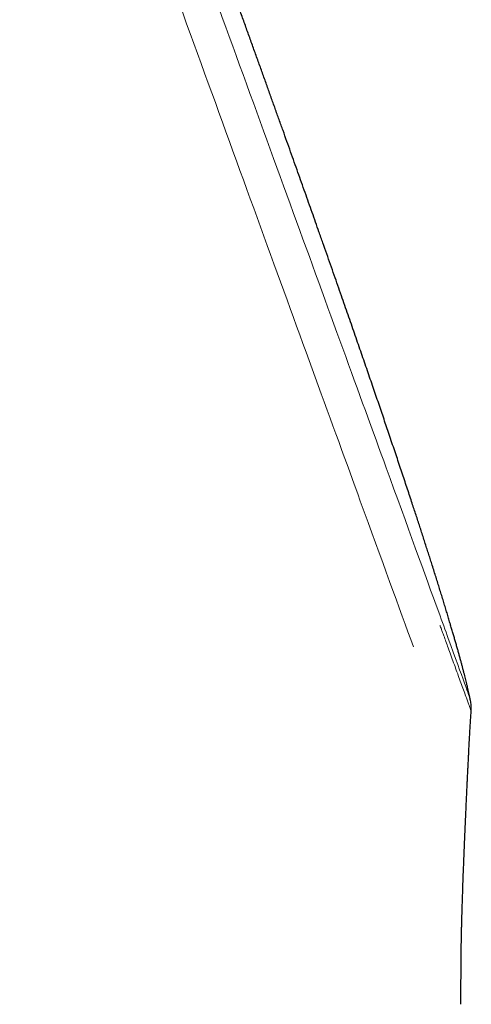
# Model space of a CAD drawing. Header units: millimetres. Extents: x 8 to 450, y 12 to 574.
# Tile 135 of 256: x 62 to 86, y 471 to 524. Entities that reach past the tile are written whole.
import ezdxf

# ---------------------------------------------------------------- set-up
doc = ezdxf.new("R2010")
doc.units = ezdxf.units.MM

msp = doc.modelspace()

# ---------------------------------------------------------------- linework, layer by layer
at = {"color": 252, "linetype": 'Continuous', "lineweight": 0}
for points, knots in [([(52.56, 573.798), (52.56, 573.798), (53.401, 571.486), (56.995, 561.612), (62.373, 546.835), (68.718, 529.404), (75.062, 511.973), (80.03, 498.324), (82.272, 492.164), (83.03, 490.082)], [3.141593, 3.141593, 3.141593, 3.141593, 3.534292, 3.926991, 4.31969, 4.712389, 5.105088, 5.497787, 5.800526, 5.800526, 5.800526, 5.800526]), ([(84.411, 491.964), (83.671, 493.998), (81.491, 499.987), (76.656, 513.27), (72.58, 524.469), (70.542, 530.068)], [4.712389, 4.712389, 4.712389, 4.712389, 5.025835, 5.418534, 5.811233, 5.811233, 5.811233, 5.811233]), ([(86.114, 487.285), (86.114, 487.285), (85.626, 488.624), (84.598, 491.449), (84.411, 491.963)], [5.8112328, 5.8112328, 5.8112328, 5.8112328, 6.2039318, 6.2831853, 6.2831853, 6.2831853, 6.2831853]), ([(84.48, 491.251), (84.48, 491.251), (84.481, 491.247), (84.487, 491.232), (84.505, 491.182), (84.545, 491.074), (84.61, 490.895), (84.699, 490.652), (84.808, 490.353), (84.935, 490.002), (85.078, 489.611), (85.225, 489.206), (85.374, 488.799), (85.519, 488.4), (85.662, 488.007), (85.798, 487.633), (85.91, 487.325), (85.999, 487.08), (86.068, 486.89), (86.129, 486.722), (86.158, 486.644), (86.169, 486.613), (86.172, 486.605), (86.174, 486.599), (86.176, 486.594), (86.177, 486.591), (86.178, 486.589), (86.178, 486.588), (86.178, 486.588), (86.178, 486.588)], [0, 0, 0, 0, 0.000163, 0.001374, 0.004674, 0.017053, 0.037136, 0.064923, 0.100413, 0.143606, 0.194502, 0.253102, 0.312153, 0.377391, 0.448817, 0.52643, 0.610229, 0.675614, 0.744324, 0.816357, 0.916524, 0.92813, 0.939809, 0.95156, 0.963385, 0.975282, 0.987253, 0.999296, 1, 1, 1, 1])]:
    msp.add_open_spline(points, degree=3, knots=knots, dxfattribs=at)
at = {"color": 7, "linetype": 'Continuous', "lineweight": 30}
for points, knots in [([(86.114, 487.285), (86.113, 487.288), (86.103, 487.336), (86.082, 487.434), (86.05, 487.58), (86.015, 487.734), (85.977, 487.897), (85.939, 488.056), (85.901, 488.21), (85.865, 488.358), (85.826, 488.512), (85.785, 488.672), (85.741, 488.839), (85.696, 489.012), (85.647, 489.192), (85.597, 489.379), (85.544, 489.573), (85.488, 489.774), (85.43, 489.982), (85.37, 490.194), (85.308, 490.409), (85.246, 490.626), (85.18, 490.851), (85.113, 491.083), (85.04, 491.328), (84.964, 491.585), (84.883, 491.856), (84.798, 492.135), (84.711, 492.423), (84.62, 492.721), (84.527, 493.021), (84.433, 493.324), (84.338, 493.631), (84.239, 493.945), (84.137, 494.269), (84.038, 494.582), (83.942, 494.884), (83.849, 495.174), (83.754, 495.47), (83.657, 495.773), (83.557, 496.083), (83.457, 496.393), (83.356, 496.703), (83.254, 497.013), (83.151, 497.329), (83.045, 497.652), (82.931, 497.998), (82.809, 498.368), (82.678, 498.764), (82.543, 499.168), (82.406, 499.581), (82.266, 500), (82.123, 500.426), (81.978, 500.857), (81.829, 501.297), (81.683, 501.73), (81.539, 502.154), (81.398, 502.57), (81.254, 502.992), (81.107, 503.423), (80.958, 503.86), (80.805, 504.305), (80.65, 504.758), (80.492, 505.218), (80.331, 505.685), (80.166, 506.161), (79.999, 506.644), (79.829, 507.135), (79.656, 507.634), (79.479, 508.141), (79.3, 508.656), (79.114, 509.187), (78.923, 509.736), (78.724, 510.301), (78.523, 510.876), (78.317, 511.46), (78.108, 512.054), (77.906, 512.627), (77.712, 513.179), (77.524, 513.708), (77.334, 514.245), (77.141, 514.789), (76.947, 515.337), (76.751, 515.888), (76.553, 516.443), (76.353, 517.005), (76.149, 517.578), (75.94, 518.162), (75.728, 518.758), (75.512, 519.361), (75.293, 519.971), (75.072, 520.589), (74.847, 521.214), (74.62, 521.847), (74.389, 522.488), (74.155, 523.136), (73.919, 523.793), (73.679, 524.457), (73.436, 525.129), (73.19, 525.809), (72.948, 526.477), (72.711, 527.134), (72.477, 527.778), (72.241, 528.43), (72.001, 529.088), (71.76, 529.753), (71.598, 530.198), (71.516, 530.422)], [0, 0, 0, 0, 0.000175, 0.003269, 0.006548, 0.010022, 0.013697, 0.017582, 0.020787, 0.024129, 0.027613, 0.031242, 0.03502, 0.038951, 0.043039, 0.047287, 0.051699, 0.056279, 0.061031, 0.065958, 0.070767, 0.075738, 0.080875, 0.086181, 0.091658, 0.097659, 0.10386, 0.110265, 0.116878, 0.123703, 0.130744, 0.137582, 0.144619, 0.151857, 0.159299, 0.166949, 0.173484, 0.180167, 0.187001, 0.193986, 0.201124, 0.208418, 0.215438, 0.2226, 0.229905, 0.237354, 0.244948, 0.2539, 0.26305, 0.272401, 0.281955, 0.291715, 0.301503, 0.311494, 0.32169, 0.332093, 0.341558, 0.351193, 0.360997, 0.370973, 0.381123, 0.391447, 0.401948, 0.412627, 0.423485, 0.434525, 0.445748, 0.457155, 0.468748, 0.480528, 0.492498, 0.504658, 0.517604, 0.530762, 0.544136, 0.557725, 0.571533, 0.585561, 0.597735, 0.610072, 0.622574, 0.635241, 0.648075, 0.660844, 0.673776, 0.686872, 0.700133, 0.713837, 0.727714, 0.741768, 0.755997, 0.770405, 0.784992, 0.799758, 0.814706, 0.829836, 0.84515, 0.860648, 0.876332, 0.892203, 0.908262, 0.923149, 0.938196, 0.953404, 0.968773, 0.984305, 1, 1, 1, 1]), ([(86.177, 486.588), (86.179, 486.616), (86.184, 486.684), (86.183, 486.791), (86.176, 486.912), (86.161, 487.034), (86.14, 487.159), (86.122, 487.244), (86.113, 487.286)], [0, 0, 0, 0, 0.120092, 0.287143, 0.45857, 0.634001, 0.813874, 1, 1, 1, 1]), ([(85.692, 475.988), (85.693, 476.042), (85.699, 476.239), (85.71, 476.577), (85.724, 476.997), (85.738, 477.408), (85.753, 477.809), (85.768, 478.2), (85.783, 478.582), (85.798, 478.954), (85.813, 479.314), (85.827, 479.664), (85.842, 480.002), (85.856, 480.331), (85.87, 480.653), (85.885, 480.968), (85.898, 481.276), (85.912, 481.575), (85.926, 481.865), (85.939, 482.145), (85.951, 482.414), (85.964, 482.673), (85.976, 482.923), (85.988, 483.166), (85.999, 483.403), (86.011, 483.632), (86.022, 483.853), (86.032, 484.065), (86.042, 484.269), (86.052, 484.464), (86.062, 484.648), (86.071, 484.82), (86.08, 484.981), (86.088, 485.135), (86.096, 485.282), (86.104, 485.42), (86.112, 485.559), (86.12, 485.7), (86.129, 485.844), (86.138, 485.986), (86.151, 486.191), (86.164, 486.392), (86.175, 486.545), (86.178, 486.588)], [0, 0, 0, 0, 0.0153, 0.055844, 0.095472, 0.134187, 0.171991, 0.208889, 0.244886, 0.279986, 0.314196, 0.346933, 0.378822, 0.40987, 0.440082, 0.46999, 0.499042, 0.527241, 0.554593, 0.581101, 0.60632, 0.630734, 0.654348, 0.677167, 0.699636, 0.721286, 0.742122, 0.762147, 0.781367, 0.799786, 0.817407, 0.833328, 0.848542, 0.863052, 0.876862, 0.889976, 0.902398, 0.916208, 0.929736, 0.943159, 0.956481, 0.987806, 1, 1, 1, 1]), ([(85.621, 470.641), (85.621, 470.718), (85.621, 470.867), (85.621, 471.086), (85.621, 471.296), (85.621, 471.496), (85.622, 471.687), (85.622, 471.868), (85.623, 472.035), (85.623, 472.189), (85.624, 472.33), (85.625, 472.463), (85.625, 472.588), (85.626, 472.705), (85.627, 472.813), (85.628, 472.912), (85.628, 473.003), (85.629, 473.086), (85.63, 473.162), (85.631, 473.23), (85.631, 473.291), (85.632, 473.344), (85.632, 473.389), (85.633, 473.426), (85.633, 473.457), (85.633, 473.479), (85.634, 473.494), (85.634, 473.506), (85.634, 473.519), (85.634, 473.538), (85.635, 473.565), (85.635, 473.6), (85.635, 473.638), (85.636, 473.676), (85.637, 473.717), (85.637, 473.758), (85.638, 473.799), (85.638, 473.839), (85.639, 473.881), (85.64, 473.928), (85.641, 473.982), (85.642, 474.044), (85.643, 474.114), (85.645, 474.193), (85.646, 474.284), (85.648, 474.385), (85.651, 474.496), (85.653, 474.615), (85.656, 474.744), (85.659, 474.881), (85.663, 475.023), (85.667, 475.169), (85.671, 475.318), (85.675, 475.475), (85.68, 475.639), (85.685, 475.811), (85.688, 475.928), (85.69, 475.988)], [0, 0, 0, 0, 0.042776, 0.083776, 0.122997, 0.160438, 0.196096, 0.229971, 0.262063, 0.289915, 0.316268, 0.341124, 0.364483, 0.386345, 0.406713, 0.425117, 0.442107, 0.457683, 0.471847, 0.4846, 0.495943, 0.505876, 0.514243, 0.521258, 0.52692, 0.53123, 0.533668, 0.535404, 0.537789, 0.541172, 0.546309, 0.552855, 0.560434, 0.567728, 0.574622, 0.583046, 0.590783, 0.597949, 0.605313, 0.614087, 0.62427, 0.635863, 0.648865, 0.663274, 0.680599, 0.699599, 0.720273, 0.742619, 0.766638, 0.792328, 0.819688, 0.846236, 0.874186, 0.903537, 0.934291, 0.966445, 1, 1, 1, 1])]:
    msp.add_open_spline(points, degree=3, knots=knots, dxfattribs=at)

doc.saveas('drawing.dxf')
